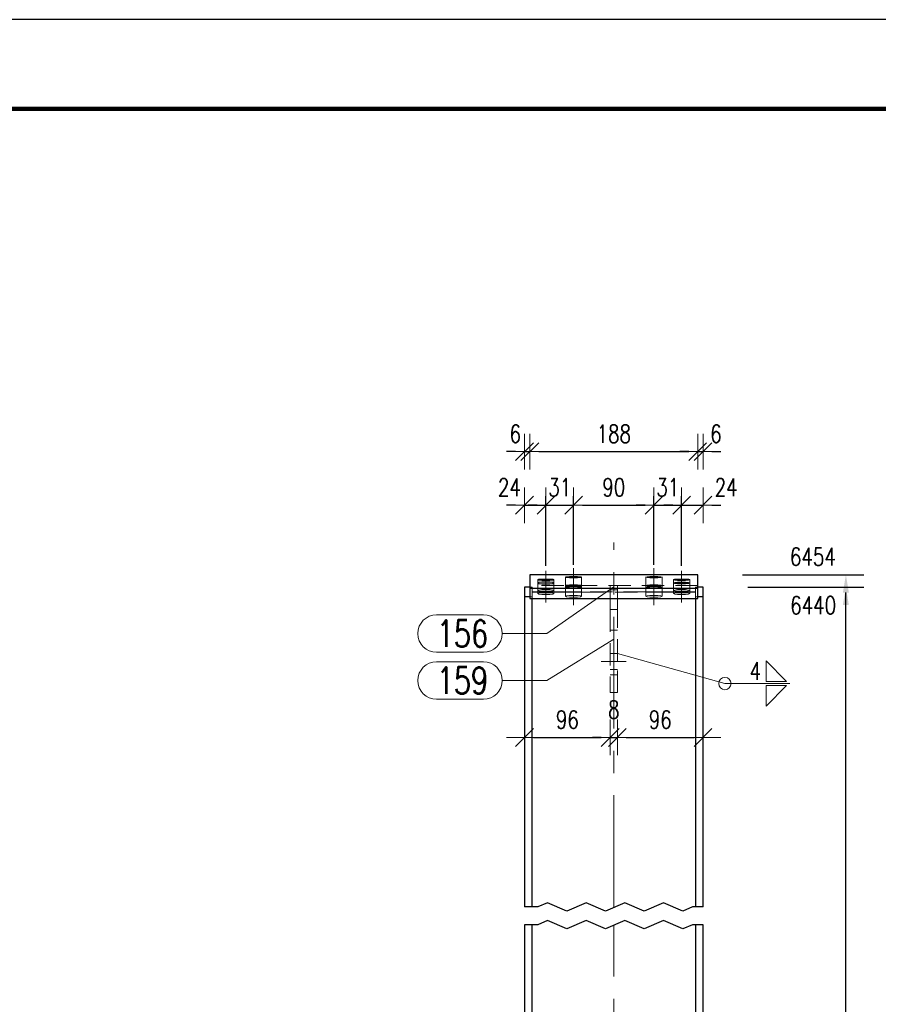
# Model space of a CAD drawing. Header units: millimetres. Extents: x -174 to 432, y 15234 to 15730.
# Tile 11 of 24: x -11 to 85, y 15544 to 15654. Entities that reach past the tile are written whole.
import ezdxf

# ---------------------------------------------------------------- set-up
doc = ezdxf.new("R2010")
doc.units = ezdxf.units.MM
doc.header["$LTSCALE"] = 10
doc.linetypes.add('HIDDEN', pattern=[0.375, 0.25, -0.125])
doc.linetypes.add('MITTE', pattern=[2, 1.25, -0.25, 0.25, -0.25])
doc.layers.get('Defpoints').update_dxf_attribs({"color": 1})
doc.layers.add('_FORMATKA', color=8, linetype='Continuous', plot=False)
for name, color, linetype, lineweight in [('_RAMKA', 7, 'Continuous', 35), ('PS_DIM', 4, 'Continuous', 13), ('PS_Hidden', 2, 'HIDDEN', 9), ('PS_Mid', 5, 'MITTE', 15), ('PS_Pos', 1, 'Continuous', 15), ('PS_Shape', 161, 'Continuous', 30), ('PS_SOLID', 7, 'Continuous', 30), ('PS_Weld', 1, 'Continuous', 9)]:
    doc.layers.add(name, color=color, linetype=linetype, lineweight=lineweight)
doc.styles.add('simplex', font='simplex.shx', dxfattribs={"width": 0.75})
doc.dimstyles.new('1_10_GŁ_DS1-LS10', dxfattribs={"dimtxt": 2, "dimasz": 2, "dimexe": 2, "dimexo": 5, "dimgap": 1, "dimtad": 1, "dimjust": 4, "dimdec": 0, "dimlfac": 10, "dimtxsty": 'simplex', "dimblk1": 'NONE', "dimsah": 1, "dimcen": 2, "dimclrd": 256, "dimclre": 256, "dimclrt": 3, "dimadec": 1, "dimazin": 0, "dimtfac": 1, "dimtdec": 0, "dimtmove": 2, "dimatfit": 3, "dimfxl": 1, "dimarcsym": 0})
doc.dimstyles.new('1_10_PRZ', dxfattribs={"dimtxt": 2, "dimasz": 1, "dimexe": 2, "dimexo": 5, "dimgap": 1, "dimtad": 1, "dimdec": 0, "dimlfac": 10, "dimtxsty": 'simplex', "dimblk": 'dimznak', "dimcen": 2, "dimse1": 1, "dimse2": 1, "dimclrt": 3, "dimadec": 1, "dimazin": 0, "dimtfac": 1, "dimtdec": 0, "dimtix": 1, "dimtmove": 2, "dimatfit": 3, "dimldrblk": 'dim-grot', "dimfxl": 1, "dimarcsym": 0})
doc.dimstyles.new('1_10_SC', dxfattribs={"dimtxt": 2, "dimasz": 1, "dimexe": 1, "dimexo": 1, "dimgap": 1, "dimtad": 1, "dimdec": 0, "dimlfac": 10, "dimtxsty": 'simplex', "dimblk": 'dimznak', "dimcen": 2, "dimclrd": 256, "dimclre": 256, "dimclrt": 3, "dimadec": 1, "dimazin": 0, "dimtfac": 1, "dimtdec": 0, "dimtix": 1, "dimtmove": 2, "dimatfit": 3, "dimldrblk": 'dim-grot', "dimfxl": 1, "dimarcsym": 0})

# ---------------------------------------------------------------- blocks, each defined once
blk = doc.blocks.new('*D59')
at = {"layer": 'Defpoints', "color": 0, "transparency": 16777216}
for p in [(65.4, 15590.54), (81.4, 15590.54), (65.4, 15367.13)]:
    blk.add_point(p, dxfattribs=at)
at = {"layer": 'PS_DIM', "lineweight": -2, "transparency": 16777216}
for p, q in [((70.4, 15590.54), (83.4, 15590.54)), ((81.4, 15367.13), (81.4, 15588.54)), ((70.4, 15367.13), (83.4, 15367.13))]:
    blk.add_line(p, q, dxfattribs=at)
at = {"layer": 'PS_DIM', "transparency": 16777216}
blk.add_solid([(81.06, 15588.54), (81.73, 15588.54), (81.4, 15590.54)], dxfattribs=at)
at = {"layer": 'PS_DIM', "color": 3, "transparency": 16777216, "insert": (77.73, 15588.52), "char_height": 2, "attachment_point": 5, "rotation": 0.0573, "style": 'simplex'}
blk.add_mtext('6440', dxfattribs=at)
blk = doc.blocks.new('_None')
blk = doc.blocks.new('*D60')
at = {"layer": 'Defpoints', "color": 0, "transparency": 16777216}
for p in [(64.8, 15591.94), (81.4, 15591.94), (65.4, 15367.13)]:
    blk.add_point(p, dxfattribs=at)
at = {"layer": 'PS_DIM', "lineweight": -2, "transparency": 16777216}
for p, q in [((69.8, 15591.94), (83.4, 15591.94)), ((81.4, 15367.13), (81.4, 15589.94)), ((70.4, 15367.13), (83.4, 15367.13))]:
    blk.add_line(p, q, dxfattribs=at)
at = {"layer": 'PS_DIM', "transparency": 16777216}
blk.add_solid([(81.06, 15589.94), (81.73, 15589.94), (81.4, 15591.94)], dxfattribs=at)
at = {"layer": 'PS_DIM', "color": 3, "transparency": 16777216, "insert": (77.7, 15593.96), "char_height": 2, "attachment_point": 5, "rotation": 0.0573, "style": 'simplex'}
blk.add_mtext('6454', dxfattribs=at)
blk = doc.blocks.new('dimznak')
at = {"color": 0}
for points in [[(0, 2), (0, -2)], [(-2, 0), (2, 0)]]:
    blk.add_lwpolyline(points, dxfattribs=at)
at = {"color": 2}
blk.add_lwpolyline([(1, 1), (-1, -1)], dxfattribs=at)
blk = doc.blocks.new('*D74')
at = {"layer": 'Defpoints', "color": 0, "transparency": 16777216}
for p in [(47.8, 15599.73), (47.8, 15591.94), (45.4, 15590.54)]:
    blk.add_point(p, dxfattribs=at)
at = {"layer": 'PS_DIM', "color": 0, "lineweight": -2, "transparency": 16777216}
for p, q in [((44.4, 15599.73), (43.4, 15599.73)), ((45.4, 15599.73), (47.8, 15599.73)), ((48.8, 15599.73), (49.8, 15599.73))]:
    blk.add_line(p, q, dxfattribs=at)
blk.add_blockref('dimznak', (45.4, 15599.73), dxfattribs=at)
at = {"layer": 'PS_DIM', "color": 0, "lineweight": -2, "transparency": 16777216, "rotation": 180}
blk.add_blockref('dimznak', (47.8, 15599.73), dxfattribs=at)
at = {"layer": 'PS_DIM', "color": 3, "transparency": 16777216, "insert": (43.71, 15601.73), "char_height": 2, "attachment_point": 5, "style": 'simplex'}
blk.add_mtext('24', dxfattribs=at)
blk = doc.blocks.new('dim-grot')
blk.add_hatch(color=256).paths.add_polyline_path([(0, 0), (-2, 0.5), (-2, -0.5)])
blk.add_lwpolyline([(0, 0), (-2, 0.5), (-2, -0.5), (0, 0)])
blk = doc.blocks.new('*D75')
at = {"layer": 'Defpoints', "color": 0, "transparency": 16777216}
for p in [(50.9, 15599.73), (47.8, 15591.94), (50.9, 15592.04)]:
    blk.add_point(p, dxfattribs=at)
at = {"layer": 'PS_DIM', "lineweight": -2, "transparency": 16777216}
for p, q in [((47.8, 15592.94), (47.8, 15600.73)), ((50.9, 15593.04), (50.9, 15600.73)), ((46.8, 15599.73), (45.8, 15599.73)), ((47.8, 15599.73), (50.9, 15599.73)), ((51.9, 15599.73), (52.9, 15599.73))]:
    blk.add_line(p, q, dxfattribs=at)
blk.add_blockref('dimznak', (47.8, 15599.73), dxfattribs=at)
at = {"layer": 'PS_DIM', "lineweight": -2, "transparency": 16777216, "rotation": 180}
blk.add_blockref('dimznak', (50.9, 15599.73), dxfattribs=at)
at = {"layer": 'PS_DIM', "color": 3, "transparency": 16777216, "insert": (49.35, 15601.73), "char_height": 2, "attachment_point": 5, "style": 'simplex'}
blk.add_mtext('31', dxfattribs=at)
blk = doc.blocks.new('*D76')
at = {"layer": 'Defpoints', "color": 0, "transparency": 16777216}
for p in [(59.9, 15599.73), (50.9, 15592.04), (59.9, 15592.04)]:
    blk.add_point(p, dxfattribs=at)
at = {"layer": 'PS_DIM', "lineweight": -2, "transparency": 16777216}
for p, q in [((50.9, 15593.04), (50.9, 15600.73)), ((59.9, 15593.04), (59.9, 15600.73)), ((51.9, 15599.73), (58.9, 15599.73))]:
    blk.add_line(p, q, dxfattribs=at)
at = {"layer": 'PS_DIM', "lineweight": -2, "transparency": 16777216, "rotation": 180}
blk.add_blockref('dimznak', (50.9, 15599.73), dxfattribs=at)
at = {"layer": 'PS_DIM', "lineweight": -2, "transparency": 16777216}
blk.add_blockref('dimznak', (59.9, 15599.73), dxfattribs=at)
at = {"layer": 'PS_DIM', "color": 3, "transparency": 16777216, "insert": (55.4, 15601.73), "char_height": 2, "attachment_point": 5, "style": 'simplex'}
blk.add_mtext('90', dxfattribs=at)
blk = doc.blocks.new('*D77')
at = {"layer": 'Defpoints', "color": 0, "transparency": 16777216}
for p in [(63, 15599.73), (59.9, 15592.04), (63, 15591.94)]:
    blk.add_point(p, dxfattribs=at)
at = {"layer": 'PS_DIM', "lineweight": -2, "transparency": 16777216}
for p, q in [((59.9, 15593.04), (59.9, 15600.73)), ((63, 15592.94), (63, 15600.73)), ((58.9, 15599.73), (57.9, 15599.73)), ((59.9, 15599.73), (63, 15599.73)), ((64, 15599.73), (65, 15599.73))]:
    blk.add_line(p, q, dxfattribs=at)
blk.add_blockref('dimznak', (59.9, 15599.73), dxfattribs=at)
at = {"layer": 'PS_DIM', "lineweight": -2, "transparency": 16777216, "rotation": 180}
blk.add_blockref('dimznak', (63, 15599.73), dxfattribs=at)
at = {"layer": 'PS_DIM', "color": 3, "transparency": 16777216, "insert": (61.45, 15601.73), "char_height": 2, "attachment_point": 5, "style": 'simplex'}
blk.add_mtext('31', dxfattribs=at)
blk = doc.blocks.new('*D78')
at = {"layer": 'Defpoints', "color": 0, "transparency": 16777216}
for p in [(65.4, 15599.73), (63, 15591.94), (65.4, 15590.54)]:
    blk.add_point(p, dxfattribs=at)
at = {"layer": 'PS_DIM', "color": 0, "lineweight": -2, "transparency": 16777216}
for p, q in [((62, 15599.73), (61, 15599.73)), ((63, 15599.73), (65.4, 15599.73)), ((66.4, 15599.73), (67.4, 15599.73))]:
    blk.add_line(p, q, dxfattribs=at)
blk.add_blockref('dimznak', (63, 15599.73), dxfattribs=at)
at = {"layer": 'PS_DIM', "color": 0, "lineweight": -2, "transparency": 16777216, "rotation": 180}
blk.add_blockref('dimznak', (65.4, 15599.73), dxfattribs=at)
at = {"layer": 'PS_DIM', "color": 3, "transparency": 16777216, "insert": (67.99, 15601.73), "char_height": 2, "attachment_point": 5, "style": 'simplex'}
blk.add_mtext('24', dxfattribs=at)
blk = doc.blocks.new('*D79')
at = {"layer": 'Defpoints', "color": 0, "transparency": 16777216}
for p in [(46, 15605.73), (46, 15591.73), (45.4, 15590.54)]:
    blk.add_point(p, dxfattribs=at)
at = {"layer": 'PS_DIM', "color": 0, "lineweight": -2, "transparency": 16777216}
for p, q in [((44.4, 15605.73), (43.4, 15605.73)), ((45.4, 15605.73), (46, 15605.73)), ((47, 15605.73), (48, 15605.73))]:
    blk.add_line(p, q, dxfattribs=at)
blk.add_blockref('dimznak', (45.4, 15605.73), dxfattribs=at)
at = {"layer": 'PS_DIM', "color": 0, "lineweight": -2, "transparency": 16777216, "rotation": 180}
blk.add_blockref('dimznak', (46, 15605.73), dxfattribs=at)
at = {"layer": 'PS_DIM', "color": 3, "transparency": 16777216, "insert": (44.37, 15607.73), "char_height": 2, "attachment_point": 5, "style": 'simplex'}
blk.add_mtext('6', dxfattribs=at)
blk = doc.blocks.new('*D80')
at = {"layer": 'Defpoints', "color": 0, "transparency": 16777216}
for p in [(64.8, 15605.73), (46, 15591.73), (64.8, 15591.73)]:
    blk.add_point(p, dxfattribs=at)
at = {"layer": 'PS_DIM', "color": 0, "lineweight": -2, "transparency": 16777216}
blk.add_line((47, 15605.73), (63.8, 15605.73), dxfattribs=at)
at = {"layer": 'PS_DIM', "color": 0, "lineweight": -2, "transparency": 16777216, "rotation": 180}
blk.add_blockref('dimznak', (46, 15605.73), dxfattribs=at)
at = {"layer": 'PS_DIM', "color": 0, "lineweight": -2, "transparency": 16777216}
blk.add_blockref('dimznak', (64.8, 15605.73), dxfattribs=at)
at = {"layer": 'PS_DIM', "color": 3, "transparency": 16777216, "insert": (55.4, 15607.73), "char_height": 2, "attachment_point": 5, "style": 'simplex'}
blk.add_mtext('188', dxfattribs=at)
blk = doc.blocks.new('*D81')
at = {"layer": 'Defpoints', "color": 0, "transparency": 16777216}
for p in [(65.4, 15605.73), (64.8, 15591.73), (65.4, 15590.54)]:
    blk.add_point(p, dxfattribs=at)
at = {"layer": 'PS_DIM', "color": 0, "lineweight": -2, "transparency": 16777216}
for p, q in [((63.8, 15605.73), (62.8, 15605.73)), ((64.8, 15605.73), (65.4, 15605.73)), ((66.4, 15605.73), (67.4, 15605.73))]:
    blk.add_line(p, q, dxfattribs=at)
blk.add_blockref('dimznak', (64.8, 15605.73), dxfattribs=at)
at = {"layer": 'PS_DIM', "color": 0, "lineweight": -2, "transparency": 16777216, "rotation": 180}
blk.add_blockref('dimznak', (65.4, 15605.73), dxfattribs=at)
at = {"layer": 'PS_DIM', "color": 3, "transparency": 16777216, "insert": (66.84, 15607.73), "char_height": 2, "attachment_point": 5, "style": 'simplex'}
blk.add_mtext('6', dxfattribs=at)
blk = doc.blocks.new('*D90')
at = {"layer": 'Defpoints', "color": 0, "transparency": 16777216}
for p in [(55, 15578.73), (45.4, 15575.69), (55, 15573.71)]:
    blk.add_point(p, dxfattribs=at)
at = {"layer": 'PS_DIM', "color": 0, "lineweight": -2, "transparency": 16777216}
blk.add_line((46.4, 15573.71), (54, 15573.71), dxfattribs=at)
at = {"layer": 'PS_DIM', "color": 0, "lineweight": -2, "transparency": 16777216, "rotation": 180}
blk.add_blockref('dimznak', (45.4, 15573.71), dxfattribs=at)
at = {"layer": 'PS_DIM', "color": 0, "lineweight": -2, "transparency": 16777216}
blk.add_blockref('dimznak', (55, 15573.71), dxfattribs=at)
at = {"layer": 'PS_DIM', "color": 3, "transparency": 16777216, "insert": (50.2, 15575.71), "char_height": 2, "attachment_point": 5, "style": 'simplex'}
blk.add_mtext('96', dxfattribs=at)
blk = doc.blocks.new('*D91')
at = {"layer": 'Defpoints', "color": 0, "transparency": 16777216}
for p in [(55, 15578.73), (55.8, 15578.73), (55.8, 15573.71)]:
    blk.add_point(p, dxfattribs=at)
at = {"layer": 'PS_DIM', "color": 0, "lineweight": -2, "transparency": 16777216}
for p, q in [((54, 15573.71), (53, 15573.71)), ((55, 15573.71), (55.8, 15573.71)), ((56.8, 15573.71), (57.8, 15573.71))]:
    blk.add_line(p, q, dxfattribs=at)
blk.add_blockref('dimznak', (55, 15573.71), dxfattribs=at)
at = {"layer": 'PS_DIM', "color": 0, "lineweight": -2, "transparency": 16777216, "rotation": 180}
blk.add_blockref('dimznak', (55.8, 15573.71), dxfattribs=at)
at = {"layer": 'PS_DIM', "color": 3, "transparency": 16777216, "insert": (55.4, 15576.83), "char_height": 2, "attachment_point": 5, "style": 'simplex'}
blk.add_mtext('8', dxfattribs=at)
blk = doc.blocks.new('*D92')
at = {"layer": 'Defpoints', "color": 0, "transparency": 16777216}
for p in [(55.8, 15578.73), (65.4, 15573.82), (65.4, 15573.71)]:
    blk.add_point(p, dxfattribs=at)
at = {"layer": 'PS_DIM', "color": 0, "lineweight": -2, "transparency": 16777216}
blk.add_line((56.8, 15573.71), (64.4, 15573.71), dxfattribs=at)
at = {"layer": 'PS_DIM', "color": 0, "lineweight": -2, "transparency": 16777216, "rotation": 180}
blk.add_blockref('dimznak', (55.8, 15573.71), dxfattribs=at)
at = {"layer": 'PS_DIM', "color": 0, "lineweight": -2, "transparency": 16777216}
blk.add_blockref('dimznak', (65.4, 15573.71), dxfattribs=at)
at = {"layer": 'PS_DIM', "color": 3, "transparency": 16777216, "insert": (60.6, 15575.71), "char_height": 2, "attachment_point": 5, "style": 'simplex'}
blk.add_mtext('96', dxfattribs=at)
blk = doc.blocks.new('*U160')
at = {"layer": '_FORMATKA', "lineweight": -3}
blk.add_lwpolyline([(-594, 0), (0, 0), (0, 420), (-594, 420)], close=True, dxfattribs=at)
at = {"layer": '_RAMKA', "lineweight": -3, "const_width": 0.5}
blk.add_lwpolyline([(-564, 10), (-10, 10), (-10, 410), (-564, 410)], close=True, dxfattribs=at)
blk = doc.blocks.new('*X237')
at = {"color": 1}
for p, q in [((47.97, 15555.19), (46.88, 15554.73)), ((50.13, 15554.27), (47.97, 15555.19)), ((52.3, 15555.19), (50.13, 15554.27)), ((54.47, 15554.27), (52.3, 15555.19)), ((56.63, 15555.19), (54.47, 15554.27)), ((58.8, 15554.27), (56.63, 15555.19)), ((60.97, 15555.19), (58.8, 15554.27)), ((63.14, 15554.27), (60.97, 15555.19)), ((46.88, 15554.73), (45.4, 15554.73)), ((64.22, 15554.73), (63.14, 15554.27)), ((65.4, 15554.73), (64.22, 15554.73)), ((47.97, 15553.19), (46.88, 15552.73)), ((50.13, 15552.27), (47.97, 15553.19)), ((52.3, 15553.19), (50.13, 15552.27)), ((54.47, 15552.27), (52.3, 15553.19)), ((56.63, 15553.19), (54.47, 15552.27)), ((58.8, 15552.27), (56.63, 15553.19)), ((60.97, 15553.19), (58.8, 15552.27)), ((63.14, 15552.27), (60.97, 15553.19)), ((46.88, 15552.73), (45.4, 15552.73)), ((64.22, 15552.73), (63.14, 15552.27)), ((65.4, 15552.73), (64.22, 15552.73))]:
    blk.add_line(p, q, dxfattribs=at)
at = {"layer": 'PS_Hidden', "color": 2, "linetype": 'HIDDEN'}
for p, q in [((50, 15591.68), (50, 15590.72)), ((51.8, 15590.72), (51.8, 15591.68)), ((59, 15591.68), (59, 15590.72)), ((60.8, 15590.72), (60.8, 15591.68)), ((45.4, 15589.47), (45.4, 15590.54)), ((64.8, 15590.75), (46, 15590.75)), ((46.25, 15590.54), (46, 15590.54)), ((46.25, 15590.03), (46.25, 15590.54)), ((46.25, 15590.03), (46.25, 15590.54)), ((46.9, 15591.38), (46.9, 15591.02)), ((46.9, 15591.02), (46.9, 15589.82)), ((48.7, 15591.02), (48.7, 15591.38)), ((48.7, 15589.82), (48.7, 15591.02)), ((50, 15590.72), (50, 15589.53)), ((50, 15590.48), (50.12, 15590.53)), ((50.12, 15590.43), (50, 15590.48)), ((50.12, 15590.53), (50.45, 15590.56)), ((50.45, 15590.4), (50.12, 15590.43)), ((50.45, 15590.56), (50.9, 15590.58)), ((50.9, 15590.39), (50.45, 15590.4)), ((50.9, 15590.58), (51.35, 15590.56)), ((51.35, 15590.4), (50.9, 15590.39)), ((51.35, 15590.56), (51.68, 15590.53)), ((51.68, 15590.43), (51.35, 15590.4)), ((51.68, 15590.53), (51.8, 15590.48)), ((51.8, 15590.48), (51.68, 15590.43)), ((51.8, 15589.53), (51.8, 15590.72)), ((55.8, 15590.73), (55, 15590.73)), ((55, 15590.73), (55, 15590.25)), ((55.8, 15590.25), (55.8, 15590.73)), ((59, 15590.72), (59, 15589.53)), ((59, 15590.48), (59.12, 15590.53)), ((59.12, 15590.43), (59, 15590.48)), ((59.12, 15590.53), (59.45, 15590.56)), ((59.45, 15590.4), (59.12, 15590.43)), ((59.45, 15590.56), (59.9, 15590.58)), ((59.9, 15590.39), (59.45, 15590.4)), ((59.9, 15590.58), (60.35, 15590.56)), ((60.35, 15590.4), (59.9, 15590.39)), ((60.35, 15590.56), (60.68, 15590.53)), ((60.68, 15590.43), (60.35, 15590.4)), ((60.68, 15590.53), (60.8, 15590.48)), ((60.8, 15590.48), (60.68, 15590.43)), ((60.8, 15589.53), (60.8, 15590.72)), ((62.1, 15591.38), (62.1, 15591.02)), ((62.1, 15591.02), (62.1, 15589.82)), ((63.9, 15591.02), (63.9, 15591.38)), ((63.9, 15589.82), (63.9, 15591.02)), ((64.55, 15590.03), (64.55, 15590.54)), ((64.8, 15590.54), (64.55, 15590.54)), ((64.55, 15590.54), (64.55, 15590.03)), ((46.25, 15589.47), (46, 15589.47)), ((46.25, 15554.73), (46.25, 15590.03)), ((46.9, 15590.03), (46.25, 15590.03)), ((46.25, 15589.47), (46.25, 15589.97)), ((46.25, 15589.97), (46.9, 15589.97)), ((46.25, 15589.26), (46.25, 15589.47)), ((46.9, 15590.18), (47.02, 15590.23)), ((47.02, 15590.14), (46.9, 15590.18)), ((48.7, 15590.03), (46.9, 15590.03)), ((46.9, 15589.97), (48.7, 15589.97)), ((46.9, 15589.82), (47.02, 15589.87)), ((46.9, 15589.82), (47.02, 15589.78)), ((47.02, 15590.23), (47.35, 15590.27)), ((47.35, 15590.1), (47.02, 15590.14)), ((47.02, 15589.87), (47.35, 15589.91)), ((47.02, 15589.78), (47.35, 15589.74)), ((47.35, 15590.27), (47.8, 15590.28)), ((47.8, 15590.09), (47.35, 15590.1)), ((47.35, 15589.91), (47.8, 15589.92)), ((47.35, 15589.74), (47.8, 15589.73)), ((47.8, 15590.28), (48.25, 15590.27)), ((48.25, 15590.1), (47.8, 15590.09)), ((47.8, 15589.92), (48.25, 15589.91)), ((47.8, 15589.73), (48.25, 15589.74)), ((48.25, 15590.27), (48.58, 15590.23)), ((48.58, 15590.14), (48.25, 15590.1)), ((48.25, 15589.91), (48.58, 15589.87)), ((48.25, 15589.74), (48.58, 15589.78)), ((48.58, 15590.23), (48.7, 15590.18)), ((48.7, 15590.18), (48.58, 15590.14)), ((48.58, 15589.87), (48.7, 15589.82)), ((48.58, 15589.78), (48.7, 15589.82)), ((50, 15590.03), (48.7, 15590.03)), ((48.7, 15589.97), (50, 15589.97)), ((51.8, 15590.03), (50, 15590.03)), ((50, 15589.97), (51.8, 15589.97)), ((50, 15589.53), (50.12, 15589.57)), ((50.12, 15589.48), (50, 15589.53)), ((50.12, 15589.57), (50.45, 15589.61)), ((50.45, 15589.44), (50.12, 15589.48)), ((50.45, 15589.61), (50.9, 15589.62)), ((50.9, 15589.43), (50.45, 15589.44)), ((50.9, 15589.62), (51.35, 15589.61)), ((51.35, 15589.44), (50.9, 15589.43)), ((51.35, 15589.61), (51.68, 15589.57)), ((51.68, 15589.48), (51.35, 15589.44)), ((51.68, 15589.57), (51.8, 15589.53)), ((51.8, 15589.53), (51.68, 15589.48)), ((59, 15590.03), (51.8, 15590.03)), ((51.8, 15589.97), (59, 15589.97)), ((55, 15590.25), (55.8, 15590.25)), ((55, 15590.25), (55, 15590.03)), ((55, 15590.03), (55, 15589.64)), ((55, 15589.64), (55, 15589.27)), ((55, 15589.27), (55, 15589.26)), ((55, 15589.26), (55, 15588.92)), ((55.8, 15590.03), (55.8, 15590.25)), ((55.8, 15589.64), (55.8, 15590.03)), ((55.8, 15589.27), (55.8, 15589.64)), ((55.8, 15589.26), (55.8, 15589.27)), ((55.8, 15588.92), (55.8, 15589.26)), ((60.8, 15590.03), (59, 15590.03)), ((59, 15589.97), (60.8, 15589.97)), ((59, 15589.53), (59.12, 15589.57)), ((59.12, 15589.48), (59, 15589.53)), ((59.12, 15589.57), (59.45, 15589.61)), ((59.45, 15589.44), (59.12, 15589.48)), ((59.45, 15589.61), (59.9, 15589.62)), ((59.9, 15589.43), (59.45, 15589.44)), ((59.9, 15589.62), (60.35, 15589.61)), ((60.35, 15589.44), (59.9, 15589.43)), ((60.35, 15589.61), (60.68, 15589.57)), ((60.68, 15589.48), (60.35, 15589.44)), ((60.68, 15589.57), (60.8, 15589.53)), ((60.8, 15589.53), (60.68, 15589.48)), ((62.1, 15590.03), (60.8, 15590.03)), ((60.8, 15589.97), (62.1, 15589.97)), ((62.1, 15590.18), (62.22, 15590.23)), ((62.22, 15590.14), (62.1, 15590.18)), ((63.9, 15590.03), (62.1, 15590.03)), ((62.1, 15589.97), (63.9, 15589.97)), ((62.1, 15589.82), (62.22, 15589.87)), ((62.22, 15589.78), (62.1, 15589.82)), ((62.22, 15590.23), (62.55, 15590.27)), ((62.55, 15590.1), (62.22, 15590.14)), ((62.22, 15589.87), (62.55, 15589.91)), ((62.55, 15589.74), (62.22, 15589.78)), ((62.55, 15590.27), (63, 15590.28)), ((63, 15590.09), (62.55, 15590.1)), ((62.55, 15589.91), (63, 15589.92)), ((63, 15589.73), (62.55, 15589.74)), ((63, 15590.28), (63.45, 15590.27)), ((63.45, 15590.1), (63, 15590.09)), ((63, 15589.92), (63.45, 15589.91)), ((63.45, 15589.74), (63, 15589.73)), ((63.45, 15590.27), (63.78, 15590.23)), ((63.78, 15590.14), (63.45, 15590.1)), ((63.45, 15589.91), (63.78, 15589.87)), ((63.78, 15589.78), (63.45, 15589.74)), ((63.78, 15590.23), (63.9, 15590.18)), ((63.9, 15590.18), (63.78, 15590.14)), ((63.78, 15589.87), (63.9, 15589.82)), ((63.9, 15589.82), (63.78, 15589.78)), ((64.55, 15590.03), (63.9, 15590.03)), ((63.9, 15589.97), (64.55, 15589.97)), ((64.55, 15554.73), (64.55, 15590.03)), ((64.55, 15589.97), (64.55, 15589.47)), ((64.8, 15589.47), (64.55, 15589.47)), ((64.55, 15589.47), (64.55, 15589.26)), ((55, 15588.92), (55, 15588.62)), ((55, 15588.62), (55, 15588.37)), ((55, 15588.37), (55, 15588.19)), ((55, 15588.19), (55, 15588.07)), ((55.8, 15588.62), (55.8, 15588.92)), ((55.8, 15588.37), (55.8, 15588.62)), ((55.8, 15588.19), (55.8, 15588.37)), ((55.8, 15588.07), (55.8, 15588.19)), ((55, 15588.07), (55, 15588.03)), ((55, 15588.03), (55, 15578.73)), ((55.8, 15588.03), (55, 15588.03)), ((55.8, 15588.03), (55.8, 15588.07)), ((55.8, 15582.23), (55.8, 15588.03)), ((55, 15585.73), (55.8, 15585.73)), ((55.8, 15583.13), (55, 15583.13)), ((55.8, 15578.73), (55.8, 15582.23)), ((55, 15581.33), (55.8, 15581.33)), ((55, 15580.73), (55.8, 15580.73)), ((55, 15578.73), (55.8, 15578.73)), ((46.25, 15486.93), (46.25, 15552.73)), ((64.55, 15486.93), (64.55, 15552.73))]:
    blk.add_line(p, q, dxfattribs=at)
at = {"layer": 'PS_Mid', "color": 5, "linetype": 'MITTE'}
for p, q in [((55.4, 15554.73), (55.4, 15595.54)), ((50.9, 15592.68), (50.9, 15589.48)), ((59.9, 15592.68), (59.9, 15589.48)), ((47.8, 15592.38), (47.8, 15589.18)), ((47.8, 15592.02), (47.8, 15588.82)), ((50.9, 15591.72), (50.9, 15588.53)), ((59.9, 15591.72), (59.9, 15588.53)), ((63, 15592.38), (63, 15589.18)), ((63, 15592.02), (63, 15588.82)), ((56.8, 15582.23), (54, 15582.23)), ((55.4, 15486.93), (55.4, 15552.73))]:
    blk.add_line(p, q, dxfattribs=at)
at = {"layer": 'PS_SOLID', "color": 7, "linetype": 'Continuous'}
for p, q in [((64.8, 15591.94), (46, 15591.94)), ((46, 15591.94), (46, 15590.45)), ((47.02, 15591.43), (47.35, 15591.46)), ((47.35, 15591.46), (47.8, 15591.47)), ((47.8, 15591.47), (48.25, 15591.46)), ((48.25, 15591.46), (48.58, 15591.43)), ((50, 15591.68), (50.12, 15591.72)), ((50.12, 15591.63), (50, 15591.68)), ((50.12, 15591.72), (50.45, 15591.76)), ((50.45, 15591.59), (50.12, 15591.63)), ((50.45, 15591.76), (50.9, 15591.77)), ((50.9, 15591.58), (50.45, 15591.59)), ((50.9, 15591.77), (51.35, 15591.76)), ((51.35, 15591.59), (50.9, 15591.58)), ((51.35, 15591.76), (51.68, 15591.72)), ((51.68, 15591.63), (51.35, 15591.59)), ((51.68, 15591.72), (51.8, 15591.68)), ((51.8, 15591.68), (51.68, 15591.63)), ((59, 15591.68), (59.12, 15591.72)), ((59.12, 15591.63), (59, 15591.68)), ((59.12, 15591.72), (59.45, 15591.76)), ((59.45, 15591.59), (59.12, 15591.63)), ((59.45, 15591.76), (59.9, 15591.77)), ((59.9, 15591.58), (59.45, 15591.59)), ((59.9, 15591.77), (60.35, 15591.76)), ((60.35, 15591.59), (59.9, 15591.58)), ((60.35, 15591.76), (60.68, 15591.72)), ((60.68, 15591.63), (60.35, 15591.59)), ((60.68, 15591.72), (60.8, 15591.68)), ((60.8, 15591.68), (60.68, 15591.63)), ((62.22, 15591.43), (62.55, 15591.46)), ((62.55, 15591.46), (63, 15591.47)), ((63, 15591.47), (63.45, 15591.46)), ((63.45, 15591.46), (63.78, 15591.43)), ((64.8, 15591.68), (64.8, 15591.94)), ((64.8, 15591.38), (64.8, 15591.68)), ((46, 15590.54), (45.4, 15590.54)), ((45.4, 15590.54), (45.4, 15589.47)), ((46, 15590.45), (46, 15589.26)), ((46, 15590.45), (64.8, 15590.45)), ((46.9, 15591.38), (47.02, 15591.43)), ((47.02, 15591.33), (46.9, 15591.38)), ((47.02, 15591.06), (46.9, 15591.02)), ((46.9, 15591.02), (47.02, 15590.97)), ((47.35, 15591.3), (47.02, 15591.33)), ((47.35, 15591.1), (47.02, 15591.06)), ((47.02, 15590.97), (47.35, 15590.93)), ((47.8, 15591.28), (47.35, 15591.3)), ((47.8, 15591.11), (47.35, 15591.1)), ((47.35, 15590.93), (47.8, 15590.92)), ((48.25, 15591.3), (47.8, 15591.28)), ((48.25, 15591.1), (47.8, 15591.11)), ((47.8, 15590.92), (48.25, 15590.93)), ((48.58, 15591.33), (48.25, 15591.3)), ((48.58, 15591.06), (48.25, 15591.1)), ((48.25, 15590.93), (48.58, 15590.97)), ((48.58, 15591.43), (48.7, 15591.38)), ((48.7, 15591.38), (48.58, 15591.33)), ((48.7, 15591.02), (48.58, 15591.06)), ((48.58, 15590.97), (48.7, 15591.02)), ((50, 15590.72), (50.12, 15590.77)), ((50.12, 15590.67), (50, 15590.72)), ((50.12, 15590.77), (50.45, 15590.8)), ((50.45, 15590.64), (50.12, 15590.67)), ((50.45, 15590.8), (50.9, 15590.82)), ((50.9, 15590.62), (50.45, 15590.64)), ((50.9, 15590.82), (51.35, 15590.8)), ((51.35, 15590.64), (50.9, 15590.62)), ((51.35, 15590.8), (51.68, 15590.77)), ((51.68, 15590.67), (51.35, 15590.64)), ((51.68, 15590.77), (51.8, 15590.72)), ((51.8, 15590.72), (51.68, 15590.67)), ((59, 15590.72), (59.12, 15590.77)), ((59.12, 15590.67), (59, 15590.72)), ((59.12, 15590.77), (59.45, 15590.8)), ((59.45, 15590.64), (59.12, 15590.67)), ((59.45, 15590.8), (59.9, 15590.82)), ((59.9, 15590.62), (59.45, 15590.64)), ((59.9, 15590.82), (60.35, 15590.8)), ((60.35, 15590.64), (59.9, 15590.62)), ((60.35, 15590.8), (60.68, 15590.77)), ((60.68, 15590.67), (60.35, 15590.64)), ((60.68, 15590.77), (60.8, 15590.72)), ((60.8, 15590.72), (60.68, 15590.67)), ((62.1, 15591.38), (62.22, 15591.43)), ((62.22, 15591.33), (62.1, 15591.38)), ((62.1, 15591.02), (62.22, 15591.06)), ((62.22, 15590.97), (62.1, 15591.02)), ((62.55, 15591.3), (62.22, 15591.33)), ((62.22, 15591.06), (62.55, 15591.1)), ((62.55, 15590.93), (62.22, 15590.97)), ((63, 15591.28), (62.55, 15591.3)), ((62.55, 15591.1), (63, 15591.11)), ((63, 15590.92), (62.55, 15590.93)), ((63.45, 15591.3), (63, 15591.28)), ((63, 15591.11), (63.45, 15591.1)), ((63.45, 15590.93), (63, 15590.92)), ((63.78, 15591.33), (63.45, 15591.3)), ((63.45, 15591.1), (63.78, 15591.06)), ((63.78, 15590.97), (63.45, 15590.93)), ((63.78, 15591.43), (63.9, 15591.38)), ((63.9, 15591.38), (63.78, 15591.33)), ((63.78, 15591.06), (63.9, 15591.02)), ((63.9, 15591.02), (63.78, 15590.97)), ((64.8, 15591.02), (64.8, 15591.38)), ((64.8, 15590.72), (64.8, 15591.02)), ((64.8, 15590.45), (64.8, 15590.72)), ((65.4, 15590.54), (64.8, 15590.54)), ((64.8, 15589.26), (64.8, 15590.45)), ((65.4, 15589.47), (65.4, 15590.54)), ((46, 15589.47), (45.4, 15589.47)), ((45.4, 15589.47), (45.4, 15554.73)), ((46, 15589.26), (47.8, 15589.26)), ((46.25, 15554.73), (46.25, 15589.26)), ((47.8, 15589.26), (50.9, 15589.26)), ((50.9, 15589.26), (59.9, 15589.26)), ((59.9, 15589.26), (63, 15589.26)), ((63, 15589.26), (64.8, 15589.26)), ((64.55, 15589.26), (64.55, 15554.73)), ((65.4, 15589.47), (64.8, 15589.47)), ((65.4, 15554.73), (65.4, 15589.47)), ((45.4, 15552.73), (45.4, 15486.93)), ((46.25, 15511.73), (46.25, 15552.73)), ((64.55, 15552.73), (64.55, 15511.73)), ((65.4, 15486.93), (65.4, 15552.73))]:
    blk.add_line(p, q, dxfattribs=at)
blk = doc.blocks.new('*X257')
at = {"color": 1}
for p, q in [((55.4, 15590.6), (47.9, 15585.35)), ((35.55, 15587.45), (40.8, 15587.45)), ((42.9, 15585.35), (47.9, 15585.35)), ((35.55, 15583.25), (40.8, 15583.25))]:
    blk.add_line(p, q, dxfattribs=at)
for centre, start, end in [((35.55, 15585.35), 90, 270), ((40.8, 15585.35), 270, 90)]:
    blk.add_arc(centre, 2.1, start, end, dxfattribs=at)
at = {"color": 2, "style": 'simplex', "width": 0.75}
blk.add_text('156', height=3, dxfattribs=at).set_placement((35.55, 15583.85))
blk = doc.blocks.new('*X258')
at = {"color": 1}
for p, q in [((55.4, 15584.73), (47.9, 15580.09)), ((35.55, 15582.19), (40.8, 15582.19)), ((42.9, 15580.09), (47.9, 15580.09)), ((35.55, 15577.99), (40.8, 15577.99))]:
    blk.add_line(p, q, dxfattribs=at)
for centre, start, end in [((35.55, 15580.09), 90, 270), ((40.8, 15580.09), 270, 90)]:
    blk.add_arc(centre, 2.1, start, end, dxfattribs=at)
at = {"color": 2, "style": 'simplex', "width": 0.75}
blk.add_text('159', height=3, dxfattribs=at).set_placement((35.55, 15578.59))
blk = doc.blocks.new('*X329')
at = {"color": 9}
for p, q in [((55.8, 15583.13), (67.85, 15579.75)), ((67.85, 15579.75), (75.13, 15579.75))]:
    blk.add_line(p, q, dxfattribs=at)
at = {"color": 3}
for p, q in [((74.75, 15579.98), (72.45, 15582.28)), ((72.45, 15582.28), (72.45, 15579.98)), ((72.45, 15579.98), (74.75, 15579.98)), ((72.45, 15579.52), (74.75, 15579.52)), ((74.75, 15579.52), (72.45, 15577.22)), ((72.45, 15577.22), (72.45, 15579.52))]:
    blk.add_line(p, q, dxfattribs=at)
at = {"color": 9}
blk.add_circle((67.85, 15579.75), 0.69, dxfattribs=at)
at = {"color": 2, "style": 'simplex', "width": 0.75}
blk.add_text('4', height=2, dxfattribs=at).set_placement((70.61, 15580.15))

msp = doc.modelspace()

# ---------------------------------------------------------------- block references
at = {"layer": 'PS_DIM'}
msp.add_blockref('*U160', (425.71, 15234.12), dxfattribs=at)
at = {"layer": 'PS_Pos'}
for name in ['*X257', '*X258']:
    msp.add_blockref(name, (0, 0), dxfattribs=at)
at = {"layer": 'PS_Shape', "color": 66}
msp.add_blockref('*X237', (0, 0), dxfattribs=at)
at = {"layer": 'PS_Weld'}
msp.add_blockref('*X329', (0, 0), dxfattribs=at)

# ---------------------------------------------------------------- dimensions: what is measured, and where the dimension line sits
at = {"layer": 'PS_DIM'}
for base, p1, p2, picture, middle in [((46, 15605.73), (45.4, 15590.54), (46, 15591.73), '*D79', (44.37, 15607.73)), ((65.4, 15605.73), (64.8, 15591.73), (65.4, 15590.54), '*D81', (66.84, 15607.73)), ((47.8, 15599.73), (45.4, 15590.54), (47.8, 15591.94), '*D74', (43.71, 15601.73)), ((65.4, 15599.73), (63, 15591.94), (65.4, 15590.54), '*D78', (67.99, 15601.73)), ((55.8, 15573.71), (55, 15578.73), (55.8, 15578.73), '*D91', (55.4, 15576.83))]:
    dim = msp.add_linear_dim(base=base, p1=p1, p2=p2, dimstyle='1_10_PRZ', dxfattribs=at)
    dim.commit()
    dim.dimension.update_dxf_attribs({"geometry": picture, "text_midpoint": middle, "dimtype": 128})
for base, p1, p2, dimstyle, picture, middle in [((64.8, 15605.73), (46, 15591.73), (64.8, 15591.73), '1_10_PRZ', '*D80', (55.4, 15607.73)), ((50.9, 15599.73), (47.8, 15591.94), (50.9, 15592.04), '1_10_SC', '*D75', (49.35, 15601.73)), ((59.9, 15599.73), (50.9, 15592.04), (59.9, 15592.04), '1_10_SC', '*D76', (55.4, 15601.73)), ((63, 15599.73), (59.9, 15592.04), (63, 15591.94), '1_10_SC', '*D77', (61.45, 15601.73)), ((55, 15573.71), (45.4, 15575.69), (55, 15578.73), '1_10_PRZ', '*D90', (50.2, 15575.71)), ((65.4, 15573.71), (55.8, 15578.73), (65.4, 15573.82), '1_10_PRZ', '*D92', (60.6, 15575.71))]:
    dim = msp.add_linear_dim(base=base, p1=p1, p2=p2, dimstyle=dimstyle, dxfattribs=at)
    dim.commit()
    dim.dimension.update_dxf_attribs({"geometry": picture, "text_midpoint": middle})
for base, p2, text, picture, middle in [((81.4, 15591.94), (64.8, 15591.94), '6454', '*D60', (77.7, 15593.96)), ((81.4, 15590.54), (65.4, 15590.54), '6440', '*D59', (77.73, 15588.52))]:
    dim = msp.add_linear_dim(base=base, p1=(65.4, 15367.13), p2=p2, angle=90, text=text, dimstyle='1_10_GŁ_DS1-LS10', dxfattribs=at)
    dim.commit()
    dim.dimension.update_dxf_attribs({"geometry": picture, "text_midpoint": middle, "dimtype": 128, "text_rotation": 0.0573})

doc.saveas('drawing.dxf')
